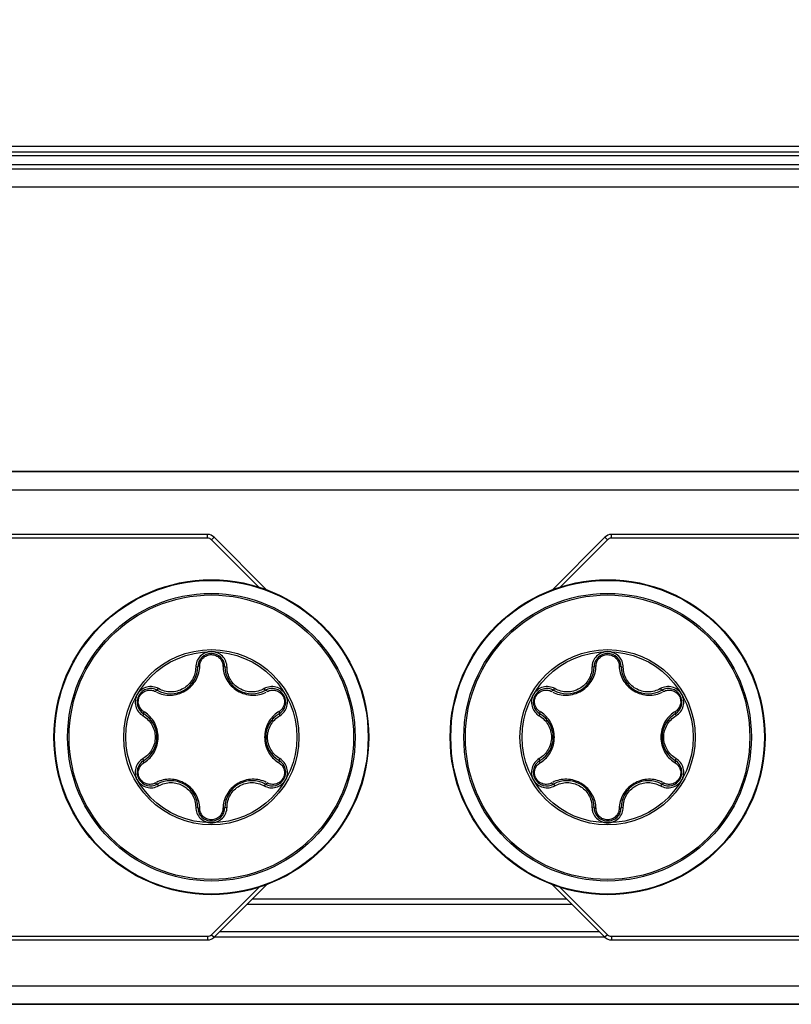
# Model space of a CAD drawing. Header units: inches. Extents: x 0 to 22, y 0 to 17.
# Tile 8 of 106: x 7.667 to 8.092, y 6.922 to 7.464. Entities that reach past the tile are written whole.
import ezdxf

# ---------------------------------------------------------------- set-up
doc = ezdxf.new("R2010")
doc.units = ezdxf.units.IN
doc.header["$LTSCALE"] = 1.21
doc.header["$MEASUREMENT"] = 0
doc.layers.get('0').update_dxf_attribs({"linetype": 'CONTINUOUS'})
doc.layers.add('02___PRT_ALL_AXES', color=7, linetype='CONTINUOUS')
doc.layers.add('LAYER_1', color=7, linetype='CONTINUOUS')
doc.styles.get("Standard").update_dxf_attribs({"font": 'txt', "width": 0.95})
doc.dimstyles.new('DIMSTYLE_1', dxfattribs={"dimtxt": 0.125, "dimasz": 0.1875, "dimexe": 0.125, "dimexo": 0.0625, "dimgap": 0.0625, "dimtad": 0, "dimtih": 1, "dimtoh": 1, "dimdec": 3, "dimzin": 4, "dimdsep": 46, "dimtxsty": 'STANDARD', "dimblk": '_FILLED', "dimblk1": '_FILLED', "dimblk2": '_FILLED', "dimcen": 0.09, "dimadec": 3, "dimazin": 1, "dimtp": 0.001, "dimtm": 0.001, "dimtfac": 1, "dimtdec": 3, "dimtofl": 0, "dimtmove": 0, "dimatfit": 3, "dimldrblk": '_FILLED', "dimfxl": 1, "dimtolj": 1, "dimtzin": 4, "dimarcsym": 0})

# ---------------------------------------------------------------- blocks, each defined once
blk = doc.blocks.new('_FILLED')
at = {"color": 0, "linetype": 'BYBLOCK'}
blk.add_solid([(0, 0), (-1, 0.1667), (-1, -0.1667)], dxfattribs=at)
blk = doc.blocks.new('*D6')
at = {"color": 2, "linetype": 'CONTINUOUS'}
for p, q in [((7.0868, 7.28642), (7.0868, 8.01892)), ((10.7738, 7.28642), (10.7738, 8.01892)), ((7.0868, 7.89392), (8.0928, 7.89392)), ((10.7738, 7.89392), (9.7678, 7.89392))]:
    blk.add_line(p, q, dxfattribs=at)
at = {"color": 2, "linetype": 'CONTINUOUS', "xscale": 0.1875, "yscale": 0.1875, "zscale": 0.1875, "rotation": 180}
blk.add_blockref('_FILLED', (7.0868, 7.89392), dxfattribs=at)
at = {"color": 2, "linetype": 'CONTINUOUS', "xscale": 0.1875, "yscale": 0.1875, "zscale": 0.1875}
blk.add_blockref('_FILLED', (10.7738, 7.89392), dxfattribs=at)
at = {"color": 2, "linetype": 'CONTINUOUS', "insert": (8.9303, 7.95642), "char_height": 0.125, "width": 1.55, "attachment_point": 2, "line_spacing_factor": 0.9}
blk.add_mtext('3.687{\\ftxt.shx;\\W1.000000;\\H0.125000; }[93.65]', dxfattribs=at)

msp = doc.modelspace()

# ---------------------------------------------------------------- linework, layer by layer
at = {"color": 7, "linetype": 'CONTINUOUS'}
for p, q in [((7.0898, 7.39392), (10.7708, 7.39392)), ((7.0868, 7.39092), (10.7738, 7.39092)), ((7.0918, 7.38892), (10.7688, 7.38892)), ((7.0868, 7.38392), (10.7738, 7.38392)), ((10.7638, 7.38142), (7.0968, 7.38142)), ((10.7488, 7.37142), (7.1118, 7.37142)), ((7.25707, 7.20503), (8.50654, 7.20503)), ((7.77073, 7.18042), (7.58874, 7.18042)), ((7.77073, 7.17842), (7.59251, 7.17842)), ((7.77073, 7.17842), (7.77073, 7.18042)), ((7.77285, 7.17754), (7.77427, 7.17895)), ((7.79906, 7.15133), (7.77285, 7.17754)), ((7.80357, 7.14965), (7.77427, 7.17895)), ((7.98934, 7.17895), (7.96003, 7.14965)), ((7.99075, 7.17754), (7.96455, 7.15133)), ((7.99075, 7.17754), (7.98934, 7.17895)), ((7.99288, 7.17842), (7.99288, 7.18042)), ((8.1748, 7.18042), (7.99288, 7.18042)), ((8.17104, 7.17842), (7.99288, 7.17842)), ((7.76532, 7.1076), (7.76419, 7.10741)), ((7.78028, 7.1076), (7.78142, 7.10741)), ((7.98332, 7.1076), (7.98219, 7.10741)), ((7.99828, 7.1076), (7.99942, 7.10741)), ((7.74305, 7.09474), (7.74378, 7.09563)), ((7.80256, 7.09474), (7.80183, 7.09563)), ((7.96105, 7.09474), (7.96178, 7.09563)), ((8.02056, 7.09474), (8.01983, 7.09563)), ((7.73557, 7.08178), (7.73516, 7.0807)), ((7.81004, 7.08178), (7.81045, 7.0807)), ((7.95357, 7.08178), (7.95316, 7.0807)), ((8.02804, 7.08178), (8.02845, 7.0807)), ((7.73557, 7.05606), (7.73516, 7.05713)), ((7.81004, 7.05606), (7.81045, 7.05713)), ((7.95357, 7.05606), (7.95316, 7.05713)), ((8.02804, 7.05606), (8.02845, 7.05713)), ((7.74305, 7.0431), (7.74378, 7.04221)), ((7.80256, 7.0431), (7.80183, 7.04221)), ((7.96105, 7.0431), (7.96178, 7.04221)), ((8.02056, 7.0431), (8.01983, 7.04221)), ((7.76532, 7.03024), (7.76419, 7.03043)), ((7.78028, 7.03024), (7.78142, 7.03043)), ((7.98332, 7.03024), (7.98219, 7.03043)), ((7.99828, 7.03024), (7.99942, 7.03043)), ((7.77285, 6.9603), (7.79906, 6.98651)), ((7.77427, 6.95888), (7.80357, 6.98819)), ((7.96003, 6.98819), (7.98934, 6.95888)), ((7.96455, 6.98651), (7.99075, 6.9603)), ((7.9713, 6.97692), (7.7923, 6.97692)), ((7.9683, 6.97992), (7.7953, 6.97992)), ((7.59255, 6.95942), (7.77073, 6.95942)), ((7.77073, 6.95942), (7.77073, 6.95742)), ((7.77285, 6.9603), (7.77427, 6.95888)), ((7.98934, 6.95892), (7.77427, 6.95892)), ((7.9863, 6.96192), (7.7773, 6.96192)), ((7.99075, 6.9603), (7.98934, 6.95888)), ((7.99288, 6.95942), (7.99288, 6.95742)), ((7.99288, 6.95942), (8.17106, 6.95942)), ((7.58874, 6.95742), (7.77073, 6.95742)), ((7.99288, 6.95742), (8.17486, 6.95742)), ((8.50537, 6.93203), (7.25824, 6.93203))]:
    msp.add_line(p, q, dxfattribs=at)
for centre, radius in [((7.7728, 7.06892), 0.08661), ((7.7728, 7.06892), 0.08627), ((7.9908, 7.06892), 0.08661), ((7.9908, 7.06892), 0.08627), ((7.7728, 7.06892), 0.07909), ((7.7728, 7.06892), 0.07825), ((7.9908, 7.06892), 0.07909), ((7.9908, 7.06892), 0.07825), ((7.7728, 7.06892), 0.04821), ((7.7728, 7.06892), 0.04705), ((7.9908, 7.06892), 0.04821), ((7.9908, 7.06892), 0.04705)]:
    msp.add_circle(centre, radius, dxfattribs=at)
for centre, radius, start, end in [((7.77073, 7.17542), 0.005, 45, 90), ((7.77073, 7.17542), 0.003, 45, 90), ((7.99288, 7.17542), 0.005, 90, 135), ((7.99288, 7.17542), 0.003, 90, 135), ((7.7728, 7.1075), 0.00748, 0.7228, 179.2772), ((7.9908, 7.1075), 0.00748, 0.7228, 179.2772), ((7.75036, 7.10778), 0.01496, 240.7228, 359.2772), ((7.79524, 7.10778), 0.01496, 180.7228, 299.2772), ((7.96836, 7.10778), 0.01496, 240.7228, 359.2772), ((8.01324, 7.10778), 0.01496, 180.7228, 299.2772), ((7.73939, 7.08821), 0.00748, 60.7228, 239.2772), ((7.80622, 7.08821), 0.00748, 300.7228, 119.2772), ((7.95739, 7.08821), 0.00748, 60.7228, 239.2772), ((8.02422, 7.08821), 0.00748, 300.7228, 119.2772), ((7.72793, 7.06892), 0.01496, 300.7228, 59.2772), ((7.72749, 7.06934), 0.01591, 56.9303, 59.1381), ((7.81768, 7.06892), 0.01496, 120.7228, 239.2772), ((7.81811, 7.06934), 0.01591, 120.8618, 123.0485), ((7.94593, 7.06892), 0.01496, 300.7228, 59.2772), ((7.94549, 7.06934), 0.01591, 56.9303, 59.1381), ((8.03568, 7.06892), 0.01496, 120.7228, 239.2772), ((8.03611, 7.06934), 0.01591, 120.8618, 123.0485), ((7.7728, 7.06892), 0.03122, 350.3515, 350.964), ((7.9908, 7.06892), 0.03122, 350.3515, 350.964), ((7.73939, 7.04963), 0.00748, 120.7228, 299.2772), ((7.80622, 7.04963), 0.00748, 240.7228, 59.2772), ((7.95739, 7.04963), 0.00748, 120.7228, 299.2772), ((8.02422, 7.04963), 0.00748, 240.7228, 59.2772), ((7.72749, 7.0685), 0.01591, 300.8618, 303.0485), ((7.81811, 7.0685), 0.01591, 236.9303, 239.1381), ((7.94549, 7.0685), 0.01591, 300.8618, 303.0485), ((8.03611, 7.0685), 0.01591, 236.9303, 239.1381), ((7.75036, 7.03005), 0.01496, 0.7228, 119.2772), ((7.79524, 7.03005), 0.01496, 60.7228, 179.2772), ((7.96836, 7.03005), 0.01496, 0.7228, 119.2772), ((8.01324, 7.03005), 0.01496, 60.7228, 179.2772), ((7.7728, 7.03034), 0.00748, 180.7228, 359.2772), ((7.9908, 7.03034), 0.00748, 180.7228, 359.2772), ((7.77073, 6.96242), 0.003, 270, 315), ((7.77073, 6.96242), 0.005, 270, 315), ((7.99288, 6.96242), 0.005, 225, 270), ((7.99288, 6.96242), 0.003, 225, 270)]:
    msp.add_arc(centre, radius, start, end, dxfattribs=at)
for points, knots in [([(7.7728, 7.11597), (7.77224, 7.11597), (7.77111, 7.11584), (7.76895, 7.11519), (7.76656, 7.11359), (7.76466, 7.11075), (7.7642, 7.10852), (7.76419, 7.10741)], [0, 0, 0, 0, 0.126288, 0.25253, 0.502936, 0.752036, 1, 1, 1, 1]), ([(7.78142, 7.10741), (7.78141, 7.10852), (7.78095, 7.11076), (7.77904, 7.1136), (7.77665, 7.11519), (7.7745, 7.11584), (7.77337, 7.11597), (7.7728, 7.11597)], [0, 0, 0, 0, 0.248053, 0.497276, 0.747644, 0.873803, 1, 1, 1, 1]), ([(7.9908, 7.11597), (7.99024, 7.11597), (7.98911, 7.11584), (7.98695, 7.11519), (7.98456, 7.11359), (7.98266, 7.11075), (7.9822, 7.10852), (7.98219, 7.10741)], [0, 0, 0, 0, 0.126288, 0.25253, 0.502936, 0.752036, 1, 1, 1, 1]), ([(7.99942, 7.10741), (7.99941, 7.10852), (7.99895, 7.11076), (7.99704, 7.1136), (7.99465, 7.11519), (7.9925, 7.11584), (7.99137, 7.11597), (7.9908, 7.11597)], [0, 0, 0, 0, 0.248053, 0.497276, 0.747644, 0.873803, 1, 1, 1, 1]), ([(7.76642, 7.10813), (7.76643, 7.1089), (7.76675, 7.11049), (7.76811, 7.11256), (7.77023, 7.11401), (7.77281, 7.11453), (7.77538, 7.114), (7.7775, 7.11255), (7.77886, 7.11049), (7.77918, 7.1089), (7.77919, 7.10813)], [0, 0, 0, 0, 0.118461, 0.241031, 0.368754, 0.500186, 0.631619, 0.759279, 0.881703, 1, 1, 1, 1]), ([(7.98442, 7.10813), (7.98443, 7.1089), (7.98475, 7.11049), (7.98611, 7.11256), (7.98823, 7.11401), (7.99081, 7.11453), (7.99338, 7.114), (7.9955, 7.11255), (7.99686, 7.11049), (7.99718, 7.1089), (7.99719, 7.10813)], [0, 0, 0, 0, 0.118461, 0.241031, 0.368754, 0.500186, 0.631619, 0.759279, 0.881703, 1, 1, 1, 1]), ([(7.74258, 7.09377), (7.74374, 7.09318), (7.74627, 7.09226), (7.75036, 7.09187), (7.75456, 7.09254), (7.75855, 7.0943), (7.76195, 7.097), (7.76448, 7.10039), (7.76603, 7.10417), (7.7664, 7.10682), (7.76642, 7.10813)], [0, 0, 0, 0, 0.118943, 0.241429, 0.36914, 0.501178, 0.632763, 0.759619, 0.881415, 1, 1, 1, 1]), ([(7.76419, 7.10741), (7.76417, 7.10624), (7.76385, 7.10388), (7.76247, 7.10058), (7.76029, 7.09773), (7.75744, 7.09554), (7.75411, 7.09416), (7.75055, 7.0937), (7.74701, 7.09416), (7.7448, 7.09505), (7.74378, 7.09563)], [0, 0, 0, 0, 0.124227, 0.248921, 0.374225, 0.499992, 0.625754, 0.75106, 0.875759, 1, 1, 1, 1]), ([(7.76642, 7.10813), (7.76627, 7.10812), (7.76601, 7.10809), (7.76561, 7.10798), (7.76533, 7.10776), (7.76532, 7.1076)], [0, 0, 0, 0, 0.331294, 0.621243, 1, 1, 1, 1]), ([(7.77919, 7.10813), (7.77933, 7.10812), (7.7796, 7.10809), (7.78, 7.10798), (7.78028, 7.10776), (7.78028, 7.1076)], [0, 0, 0, 0, 0.331295, 0.621244, 1, 1, 1, 1]), ([(7.77919, 7.10813), (7.77921, 7.10682), (7.77958, 7.10417), (7.78113, 7.10039), (7.78366, 7.097), (7.78706, 7.0943), (7.79104, 7.09254), (7.79525, 7.09187), (7.79933, 7.09226), (7.80186, 7.09318), (7.80303, 7.09377)], [0, 0, 0, 0, 0.118578, 0.240371, 0.367227, 0.498824, 0.63085, 0.75856, 0.881048, 1, 1, 1, 1]), ([(7.80183, 7.09563), (7.80081, 7.09505), (7.7986, 7.09416), (7.79506, 7.0937), (7.7915, 7.09416), (7.78817, 7.09554), (7.78532, 7.09773), (7.78314, 7.10058), (7.78176, 7.10388), (7.78143, 7.10624), (7.78142, 7.10741)], [0, 0, 0, 0, 0.124227, 0.248921, 0.374225, 0.499991, 0.625753, 0.75106, 0.875759, 1, 1, 1, 1]), ([(7.96058, 7.09377), (7.96174, 7.09318), (7.96427, 7.09226), (7.96836, 7.09187), (7.97256, 7.09254), (7.97655, 7.0943), (7.97995, 7.097), (7.98248, 7.10039), (7.98403, 7.10417), (7.9844, 7.10682), (7.98442, 7.10813)], [0, 0, 0, 0, 0.118943, 0.241429, 0.36914, 0.501178, 0.632763, 0.759619, 0.881415, 1, 1, 1, 1]), ([(7.98219, 7.10741), (7.98217, 7.10624), (7.98185, 7.10388), (7.98047, 7.10058), (7.97829, 7.09773), (7.97544, 7.09554), (7.97211, 7.09416), (7.96855, 7.0937), (7.96501, 7.09416), (7.9628, 7.09505), (7.96178, 7.09563)], [0, 0, 0, 0, 0.124227, 0.248921, 0.374225, 0.499992, 0.625754, 0.75106, 0.875759, 1, 1, 1, 1]), ([(7.98442, 7.10813), (7.98427, 7.10812), (7.98401, 7.10809), (7.98361, 7.10798), (7.98333, 7.10776), (7.98332, 7.1076)], [0, 0, 0, 0, 0.331294, 0.621243, 1, 1, 1, 1]), ([(7.99719, 7.10813), (7.99733, 7.10812), (7.9976, 7.10809), (7.998, 7.10798), (7.99828, 7.10776), (7.99828, 7.1076)], [0, 0, 0, 0, 0.331295, 0.621244, 1, 1, 1, 1]), ([(7.99719, 7.10813), (7.99721, 7.10682), (7.99758, 7.10417), (7.99913, 7.10039), (8.00166, 7.097), (8.00506, 7.0943), (8.00904, 7.09254), (8.01325, 7.09187), (8.01733, 7.09226), (8.01986, 7.09318), (8.02103, 7.09377)], [0, 0, 0, 0, 0.118578, 0.240371, 0.367227, 0.498824, 0.63085, 0.75856, 0.881048, 1, 1, 1, 1]), ([(8.01983, 7.09563), (8.01881, 7.09505), (8.0166, 7.09416), (8.01306, 7.0937), (8.0095, 7.09416), (8.00617, 7.09554), (8.00332, 7.09773), (8.00114, 7.10058), (7.99976, 7.10388), (7.99943, 7.10624), (7.99942, 7.10741)], [0, 0, 0, 0, 0.124227, 0.248921, 0.374225, 0.499991, 0.625753, 0.75106, 0.875759, 1, 1, 1, 1]), ([(7.74378, 7.09563), (7.74281, 7.09617), (7.74064, 7.09689), (7.73723, 7.09666), (7.73466, 7.09539), (7.73301, 7.09385), (7.73234, 7.09293), (7.73206, 7.09244)], [0, 0, 0, 0, 0.248051, 0.497275, 0.747644, 0.873803, 1, 1, 1, 1]), ([(7.73565, 7.08299), (7.73499, 7.08339), (7.73377, 7.08447), (7.73267, 7.08668), (7.73247, 7.08924), (7.7333, 7.09173), (7.73505, 7.09369), (7.73736, 7.0948), (7.73983, 7.09494), (7.74136, 7.09443), (7.74204, 7.09406)], [0, 0, 0, 0, 0.118461, 0.241031, 0.368754, 0.500186, 0.631619, 0.759279, 0.881703, 1, 1, 1, 1]), ([(7.74204, 7.09406), (7.74212, 7.09418), (7.74228, 7.09439), (7.74257, 7.09468), (7.74291, 7.09481), (7.74305, 7.09474)], [0, 0, 0, 0, 0.331295, 0.621244, 1, 1, 1, 1]), ([(7.81355, 7.09244), (7.81327, 7.09293), (7.81259, 7.09385), (7.81095, 7.09539), (7.80837, 7.09666), (7.80496, 7.09689), (7.8028, 7.09617), (7.80183, 7.09563)], [0, 0, 0, 0, 0.126287, 0.25253, 0.502936, 0.752036, 1, 1, 1, 1]), ([(7.80357, 7.09406), (7.80349, 7.09418), (7.80333, 7.09439), (7.80304, 7.09468), (7.8027, 7.09481), (7.80256, 7.09474)], [0, 0, 0, 0, 0.331294, 0.621243, 1, 1, 1, 1]), ([(7.80357, 7.09406), (7.80424, 7.09443), (7.80578, 7.09495), (7.80825, 7.0948), (7.81057, 7.09369), (7.81231, 7.09172), (7.81314, 7.08923), (7.81294, 7.08667), (7.81183, 7.08446), (7.81062, 7.08339), (7.80995, 7.08299)], [0, 0, 0, 0, 0.118461, 0.24103, 0.368753, 0.500186, 0.631618, 0.759278, 0.881703, 1, 1, 1, 1]), ([(7.96178, 7.09563), (7.96081, 7.09617), (7.95864, 7.09689), (7.95523, 7.09666), (7.95266, 7.09539), (7.95101, 7.09385), (7.95034, 7.09293), (7.95006, 7.09244)], [0, 0, 0, 0, 0.248051, 0.497275, 0.747644, 0.873803, 1, 1, 1, 1]), ([(7.95365, 7.08299), (7.95299, 7.08339), (7.95177, 7.08447), (7.95067, 7.08668), (7.95047, 7.08924), (7.9513, 7.09173), (7.95305, 7.09369), (7.95536, 7.0948), (7.95783, 7.09494), (7.95936, 7.09443), (7.96004, 7.09406)], [0, 0, 0, 0, 0.118461, 0.241031, 0.368754, 0.500186, 0.631619, 0.759279, 0.881703, 1, 1, 1, 1]), ([(7.96004, 7.09406), (7.96012, 7.09418), (7.96028, 7.09439), (7.96057, 7.09468), (7.96091, 7.09481), (7.96105, 7.09474)], [0, 0, 0, 0, 0.331295, 0.621244, 1, 1, 1, 1]), ([(8.03155, 7.09244), (8.03127, 7.09293), (8.03059, 7.09385), (8.02895, 7.09539), (8.02637, 7.09666), (8.02296, 7.09689), (8.0208, 7.09617), (8.01983, 7.09563)], [0, 0, 0, 0, 0.126287, 0.25253, 0.502936, 0.752036, 1, 1, 1, 1]), ([(8.02157, 7.09406), (8.02149, 7.09418), (8.02133, 7.09439), (8.02104, 7.09468), (8.0207, 7.09481), (8.02056, 7.09474)], [0, 0, 0, 0, 0.331294, 0.621243, 1, 1, 1, 1]), ([(8.02157, 7.09406), (8.02224, 7.09443), (8.02378, 7.09495), (8.02625, 7.0948), (8.02857, 7.09369), (8.03031, 7.09172), (8.03114, 7.08923), (8.03094, 7.08667), (8.02983, 7.08446), (8.02862, 7.08339), (8.02795, 7.08299)], [0, 0, 0, 0, 0.118461, 0.24103, 0.368753, 0.500186, 0.631618, 0.759278, 0.881703, 1, 1, 1, 1]), ([(7.73206, 7.09244), (7.73178, 7.09195), (7.73132, 7.09091), (7.73081, 7.08872), (7.73099, 7.08585), (7.7325, 7.08278), (7.73421, 7.08127), (7.73516, 7.0807)], [0, 0, 0, 0, 0.126287, 0.25253, 0.502936, 0.752036, 1, 1, 1, 1]), ([(7.81045, 7.0807), (7.8114, 7.08127), (7.81311, 7.08279), (7.81461, 7.08585), (7.8148, 7.08872), (7.81429, 7.09092), (7.81383, 7.09196), (7.81355, 7.09244)], [0, 0, 0, 0, 0.24805, 0.497274, 0.747643, 0.873802, 1, 1, 1, 1]), ([(7.95006, 7.09244), (7.94978, 7.09195), (7.94932, 7.09091), (7.94881, 7.08872), (7.94899, 7.08585), (7.9505, 7.08278), (7.95221, 7.08127), (7.95316, 7.0807)], [0, 0, 0, 0, 0.126287, 0.25253, 0.502936, 0.752036, 1, 1, 1, 1]), ([(8.02845, 7.0807), (8.0294, 7.08127), (8.03111, 7.08279), (8.03261, 7.08585), (8.0328, 7.08872), (8.03229, 7.09092), (8.03183, 7.09196), (8.03155, 7.09244)], [0, 0, 0, 0, 0.24805, 0.497274, 0.747643, 0.873802, 1, 1, 1, 1]), ([(7.73516, 7.0807), (7.73617, 7.0801), (7.73805, 7.07864), (7.74022, 7.0758), (7.74159, 7.07249), (7.74191, 7.07011), (7.74191, 7.06892)], [0, 0, 0, 0, 0.248457, 0.497849, 0.748462, 1, 1, 1, 1]), ([(7.73565, 7.08299), (7.73559, 7.08287), (7.73548, 7.08262), (7.73538, 7.08222), (7.73543, 7.08186), (7.73557, 7.08178)], [0, 0, 0, 0, 0.331294, 0.621243, 1, 1, 1, 1]), ([(7.74351, 7.06892), (7.74351, 7.07034), (7.74316, 7.07315), (7.74162, 7.07702), (7.73927, 7.08027), (7.73725, 7.08197), (7.73617, 7.08267)], [0, 0, 0, 0, 0.26337, 0.518008, 0.762469, 1, 1, 1, 1]), ([(7.80944, 7.08267), (7.80836, 7.08197), (7.80634, 7.08028), (7.80399, 7.07702), (7.80245, 7.07315), (7.8021, 7.07034), (7.8021, 7.06892)], [0, 0, 0, 0, 0.237584, 0.48203, 0.736651, 1, 1, 1, 1]), ([(7.8037, 7.06892), (7.8037, 7.07011), (7.80401, 7.07249), (7.80539, 7.0758), (7.80756, 7.07864), (7.80944, 7.0801), (7.81045, 7.0807)], [0, 0, 0, 0, 0.251517, 0.502132, 0.751525, 1, 1, 1, 1]), ([(7.80995, 7.08299), (7.81002, 7.08287), (7.81013, 7.08262), (7.81023, 7.08222), (7.81018, 7.08186), (7.81004, 7.08178)], [0, 0, 0, 0, 0.331295, 0.621244, 1, 1, 1, 1]), ([(7.95316, 7.0807), (7.95417, 7.0801), (7.95605, 7.07864), (7.95822, 7.0758), (7.95959, 7.07249), (7.95991, 7.07011), (7.95991, 7.06892)], [0, 0, 0, 0, 0.248457, 0.497849, 0.748462, 1, 1, 1, 1]), ([(7.95365, 7.08299), (7.95359, 7.08287), (7.95348, 7.08262), (7.95338, 7.08222), (7.95343, 7.08186), (7.95357, 7.08178)], [0, 0, 0, 0, 0.331294, 0.621243, 1, 1, 1, 1]), ([(7.96151, 7.06892), (7.96151, 7.07034), (7.96116, 7.07315), (7.95962, 7.07702), (7.95727, 7.08027), (7.95525, 7.08197), (7.95417, 7.08267)], [0, 0, 0, 0, 0.26337, 0.518008, 0.762469, 1, 1, 1, 1]), ([(8.02744, 7.08267), (8.02636, 7.08197), (8.02434, 7.08028), (8.02199, 7.07702), (8.02045, 7.07315), (8.0201, 7.07034), (8.0201, 7.06892)], [0, 0, 0, 0, 0.237584, 0.48203, 0.736651, 1, 1, 1, 1]), ([(8.0217, 7.06892), (8.0217, 7.07011), (8.02201, 7.07249), (8.02339, 7.0758), (8.02556, 7.07864), (8.02744, 7.0801), (8.02845, 7.0807)], [0, 0, 0, 0, 0.251517, 0.502132, 0.751525, 1, 1, 1, 1]), ([(8.02795, 7.08299), (8.02802, 7.08287), (8.02813, 7.08262), (8.02823, 7.08222), (8.02818, 7.08186), (8.02804, 7.08178)], [0, 0, 0, 0, 0.331295, 0.621244, 1, 1, 1, 1]), ([(7.74191, 7.06892), (7.74191, 7.06773), (7.74159, 7.06535), (7.74022, 7.06204), (7.73805, 7.0592), (7.73617, 7.05773), (7.73516, 7.05713)], [0, 0, 0, 0, 0.251517, 0.502132, 0.751525, 1, 1, 1, 1]), ([(7.73617, 7.05517), (7.73724, 7.05587), (7.73926, 7.05756), (7.74162, 7.06082), (7.74316, 7.06468), (7.74351, 7.0675), (7.74351, 7.06892)], [0, 0, 0, 0, 0.237584, 0.48203, 0.736651, 1, 1, 1, 1]), ([(7.8021, 7.06892), (7.8021, 7.0675), (7.80245, 7.06469), (7.80398, 7.06082), (7.80634, 7.05756), (7.80836, 7.05587), (7.80943, 7.05517)], [0, 0, 0, 0, 0.26337, 0.518008, 0.762469, 1, 1, 1, 1]), ([(7.81045, 7.05713), (7.80944, 7.05773), (7.80756, 7.0592), (7.80539, 7.06204), (7.80401, 7.06535), (7.8037, 7.06773), (7.8037, 7.06892)], [0, 0, 0, 0, 0.248457, 0.497849, 0.748462, 1, 1, 1, 1]), ([(7.95991, 7.06892), (7.95991, 7.06773), (7.95959, 7.06535), (7.95822, 7.06204), (7.95605, 7.0592), (7.95417, 7.05773), (7.95316, 7.05713)], [0, 0, 0, 0, 0.251517, 0.502132, 0.751525, 1, 1, 1, 1]), ([(7.95417, 7.05517), (7.95524, 7.05587), (7.95726, 7.05756), (7.95962, 7.06082), (7.96116, 7.06468), (7.96151, 7.0675), (7.96151, 7.06892)], [0, 0, 0, 0, 0.237584, 0.48203, 0.736651, 1, 1, 1, 1]), ([(8.0201, 7.06892), (8.0201, 7.0675), (8.02045, 7.06469), (8.02198, 7.06082), (8.02434, 7.05756), (8.02636, 7.05587), (8.02743, 7.05517)], [0, 0, 0, 0, 0.26337, 0.518008, 0.762469, 1, 1, 1, 1]), ([(8.02845, 7.05713), (8.02744, 7.05773), (8.02556, 7.0592), (8.02339, 7.06204), (8.02201, 7.06535), (8.0217, 7.06773), (8.0217, 7.06892)], [0, 0, 0, 0, 0.248457, 0.497849, 0.748462, 1, 1, 1, 1]), ([(7.73516, 7.05713), (7.73421, 7.05657), (7.7325, 7.05505), (7.73099, 7.05198), (7.73081, 7.04912), (7.73132, 7.04692), (7.73178, 7.04588), (7.73206, 7.04539)], [0, 0, 0, 0, 0.24805, 0.497274, 0.747643, 0.873802, 1, 1, 1, 1]), ([(7.73565, 7.05485), (7.73559, 7.05497), (7.73548, 7.05522), (7.73538, 7.05562), (7.73543, 7.05598), (7.73557, 7.05606)], [0, 0, 0, 0, 0.331295, 0.621244, 1, 1, 1, 1]), ([(7.80995, 7.05485), (7.81002, 7.05497), (7.81013, 7.05522), (7.81023, 7.05562), (7.81018, 7.05598), (7.81004, 7.05606)], [0, 0, 0, 0, 0.331294, 0.621243, 1, 1, 1, 1]), ([(7.81355, 7.0454), (7.81383, 7.04589), (7.81429, 7.04692), (7.8148, 7.04912), (7.81461, 7.05199), (7.81311, 7.05505), (7.8114, 7.05657), (7.81045, 7.05713)], [0, 0, 0, 0, 0.126287, 0.25253, 0.502936, 0.752036, 1, 1, 1, 1]), ([(7.95316, 7.05713), (7.95221, 7.05657), (7.9505, 7.05505), (7.94899, 7.05198), (7.94881, 7.04912), (7.94932, 7.04692), (7.94978, 7.04588), (7.95006, 7.04539)], [0, 0, 0, 0, 0.24805, 0.497274, 0.747643, 0.873802, 1, 1, 1, 1]), ([(7.95365, 7.05485), (7.95359, 7.05497), (7.95348, 7.05522), (7.95338, 7.05562), (7.95343, 7.05598), (7.95357, 7.05606)], [0, 0, 0, 0, 0.331295, 0.621244, 1, 1, 1, 1]), ([(8.02795, 7.05485), (8.02802, 7.05497), (8.02813, 7.05522), (8.02823, 7.05562), (8.02818, 7.05598), (8.02804, 7.05606)], [0, 0, 0, 0, 0.331294, 0.621243, 1, 1, 1, 1]), ([(8.03155, 7.0454), (8.03183, 7.04589), (8.03229, 7.04692), (8.0328, 7.04912), (8.03261, 7.05199), (8.03111, 7.05505), (8.0294, 7.05657), (8.02845, 7.05713)], [0, 0, 0, 0, 0.126287, 0.25253, 0.502936, 0.752036, 1, 1, 1, 1]), ([(7.74204, 7.04378), (7.74136, 7.0434), (7.73982, 7.04289), (7.73736, 7.04304), (7.73504, 7.04415), (7.7333, 7.04612), (7.73247, 7.04861), (7.73267, 7.05117), (7.73378, 7.05337), (7.73499, 7.05445), (7.73565, 7.05485)], [0, 0, 0, 0, 0.118461, 0.24103, 0.368753, 0.500186, 0.631618, 0.759278, 0.881703, 1, 1, 1, 1]), ([(7.80995, 7.05485), (7.81062, 7.05445), (7.81183, 7.05337), (7.81294, 7.05116), (7.81314, 7.0486), (7.8123, 7.04611), (7.81056, 7.04414), (7.80825, 7.04304), (7.80578, 7.04289), (7.80424, 7.0434), (7.80357, 7.04378)], [0, 0, 0, 0, 0.118461, 0.241031, 0.368754, 0.500186, 0.631619, 0.759279, 0.881703, 1, 1, 1, 1]), ([(7.96004, 7.04378), (7.95936, 7.0434), (7.95782, 7.04289), (7.95536, 7.04304), (7.95304, 7.04415), (7.9513, 7.04612), (7.95047, 7.04861), (7.95067, 7.05117), (7.95178, 7.05337), (7.95299, 7.05445), (7.95365, 7.05485)], [0, 0, 0, 0, 0.118461, 0.24103, 0.368753, 0.500186, 0.631618, 0.759278, 0.881703, 1, 1, 1, 1]), ([(8.02795, 7.05485), (8.02862, 7.05445), (8.02983, 7.05337), (8.03094, 7.05116), (8.03114, 7.0486), (8.0303, 7.04611), (8.02856, 7.04414), (8.02625, 7.04304), (8.02378, 7.04289), (8.02224, 7.0434), (8.02157, 7.04378)], [0, 0, 0, 0, 0.118461, 0.241031, 0.368754, 0.500186, 0.631619, 0.759279, 0.881703, 1, 1, 1, 1]), ([(7.73206, 7.04539), (7.73234, 7.04491), (7.73301, 7.04399), (7.73466, 7.04245), (7.73724, 7.04118), (7.74064, 7.04095), (7.74281, 7.04167), (7.74378, 7.04221)], [0, 0, 0, 0, 0.126287, 0.25253, 0.502936, 0.752036, 1, 1, 1, 1]), ([(7.76642, 7.02971), (7.7664, 7.03101), (7.76603, 7.03367), (7.76448, 7.03745), (7.76195, 7.04083), (7.75855, 7.04354), (7.75456, 7.0453), (7.75036, 7.04597), (7.74628, 7.04558), (7.74375, 7.04466), (7.74258, 7.04407)], [0, 0, 0, 0, 0.118578, 0.240371, 0.367227, 0.498824, 0.63085, 0.75856, 0.881048, 1, 1, 1, 1]), ([(7.80303, 7.04407), (7.80186, 7.04466), (7.79933, 7.04558), (7.79525, 7.04597), (7.79105, 7.0453), (7.78706, 7.04354), (7.78366, 7.04084), (7.78113, 7.03745), (7.77958, 7.03367), (7.77921, 7.03101), (7.77919, 7.02971)], [0, 0, 0, 0, 0.118943, 0.241429, 0.36914, 0.501178, 0.632763, 0.759619, 0.881415, 1, 1, 1, 1]), ([(7.80183, 7.04221), (7.8028, 7.04167), (7.80497, 7.04095), (7.80838, 7.04118), (7.81095, 7.04245), (7.8126, 7.04399), (7.81327, 7.04491), (7.81355, 7.0454)], [0, 0, 0, 0, 0.248051, 0.497275, 0.747644, 0.873803, 1, 1, 1, 1]), ([(7.95006, 7.04539), (7.95034, 7.04491), (7.95101, 7.04399), (7.95266, 7.04245), (7.95524, 7.04118), (7.95864, 7.04095), (7.96081, 7.04167), (7.96178, 7.04221)], [0, 0, 0, 0, 0.126287, 0.25253, 0.502936, 0.752036, 1, 1, 1, 1]), ([(7.98442, 7.02971), (7.9844, 7.03101), (7.98403, 7.03367), (7.98248, 7.03745), (7.97995, 7.04083), (7.97655, 7.04354), (7.97256, 7.0453), (7.96836, 7.04597), (7.96428, 7.04558), (7.96175, 7.04466), (7.96058, 7.04407)], [0, 0, 0, 0, 0.118578, 0.240371, 0.367227, 0.498824, 0.63085, 0.75856, 0.881048, 1, 1, 1, 1]), ([(8.02103, 7.04407), (8.01986, 7.04466), (8.01733, 7.04558), (8.01325, 7.04597), (8.00905, 7.0453), (8.00506, 7.04354), (8.00166, 7.04084), (7.99913, 7.03745), (7.99758, 7.03367), (7.99721, 7.03101), (7.99719, 7.02971)], [0, 0, 0, 0, 0.118943, 0.241429, 0.36914, 0.501178, 0.632763, 0.759619, 0.881415, 1, 1, 1, 1]), ([(8.01983, 7.04221), (8.0208, 7.04167), (8.02297, 7.04095), (8.02638, 7.04118), (8.02895, 7.04245), (8.0306, 7.04399), (8.03127, 7.04491), (8.03155, 7.0454)], [0, 0, 0, 0, 0.248051, 0.497275, 0.747644, 0.873803, 1, 1, 1, 1]), ([(7.74204, 7.04378), (7.74212, 7.04366), (7.74228, 7.04344), (7.74257, 7.04316), (7.74291, 7.04302), (7.74305, 7.0431)], [0, 0, 0, 0, 0.331294, 0.621243, 1, 1, 1, 1]), ([(7.74378, 7.04221), (7.7448, 7.04279), (7.74701, 7.04368), (7.75055, 7.04414), (7.75411, 7.04368), (7.75744, 7.0423), (7.76029, 7.04011), (7.76247, 7.03726), (7.76385, 7.03396), (7.76417, 7.0316), (7.76419, 7.03043)], [0, 0, 0, 0, 0.124227, 0.248921, 0.374225, 0.499991, 0.625753, 0.75106, 0.875759, 1, 1, 1, 1]), ([(7.78142, 7.03043), (7.78143, 7.0316), (7.78176, 7.03396), (7.78314, 7.03726), (7.78532, 7.04011), (7.78817, 7.0423), (7.7915, 7.04368), (7.79506, 7.04414), (7.7986, 7.04368), (7.80081, 7.04279), (7.80183, 7.04221)], [0, 0, 0, 0, 0.124227, 0.248921, 0.374225, 0.499992, 0.625754, 0.75106, 0.875759, 1, 1, 1, 1]), ([(7.80357, 7.04378), (7.80349, 7.04366), (7.80333, 7.04344), (7.80304, 7.04316), (7.8027, 7.04302), (7.80256, 7.0431)], [0, 0, 0, 0, 0.331295, 0.621244, 1, 1, 1, 1]), ([(7.96004, 7.04378), (7.96012, 7.04366), (7.96028, 7.04344), (7.96057, 7.04316), (7.96091, 7.04302), (7.96105, 7.0431)], [0, 0, 0, 0, 0.331294, 0.621243, 1, 1, 1, 1]), ([(7.96178, 7.04221), (7.9628, 7.04279), (7.96501, 7.04368), (7.96855, 7.04414), (7.97211, 7.04368), (7.97544, 7.0423), (7.97829, 7.04011), (7.98047, 7.03726), (7.98185, 7.03396), (7.98217, 7.0316), (7.98219, 7.03043)], [0, 0, 0, 0, 0.124227, 0.248921, 0.374225, 0.499991, 0.625753, 0.75106, 0.875759, 1, 1, 1, 1]), ([(7.99942, 7.03043), (7.99943, 7.0316), (7.99976, 7.03396), (8.00114, 7.03726), (8.00332, 7.04011), (8.00617, 7.0423), (8.0095, 7.04368), (8.01306, 7.04414), (8.0166, 7.04368), (8.01881, 7.04279), (8.01983, 7.04221)], [0, 0, 0, 0, 0.124227, 0.248921, 0.374225, 0.499992, 0.625754, 0.75106, 0.875759, 1, 1, 1, 1]), ([(8.02157, 7.04378), (8.02149, 7.04366), (8.02133, 7.04344), (8.02104, 7.04316), (8.0207, 7.04302), (8.02056, 7.0431)], [0, 0, 0, 0, 0.331295, 0.621244, 1, 1, 1, 1]), ([(7.76419, 7.03043), (7.7642, 7.02932), (7.76466, 7.02708), (7.76657, 7.02424), (7.76895, 7.02265), (7.77111, 7.02199), (7.77224, 7.02187), (7.77281, 7.02187)], [0, 0, 0, 0, 0.248053, 0.497276, 0.747644, 0.873803, 1, 1, 1, 1]), ([(7.76642, 7.02971), (7.76627, 7.02971), (7.76601, 7.02975), (7.76561, 7.02986), (7.76533, 7.03008), (7.76532, 7.03024)], [0, 0, 0, 0, 0.331295, 0.621244, 1, 1, 1, 1]), ([(7.77919, 7.02971), (7.77918, 7.02893), (7.77885, 7.02734), (7.77749, 7.02528), (7.77538, 7.02383), (7.7728, 7.02331), (7.77023, 7.02383), (7.76811, 7.02528), (7.76675, 7.02735), (7.76643, 7.02893), (7.76642, 7.02971)], [0, 0, 0, 0, 0.118461, 0.241031, 0.368754, 0.500186, 0.631619, 0.759279, 0.881703, 1, 1, 1, 1]), ([(7.77281, 7.02187), (7.77337, 7.02187), (7.7745, 7.02199), (7.77666, 7.02265), (7.77905, 7.02425), (7.78095, 7.02708), (7.78141, 7.02932), (7.78142, 7.03043)], [0, 0, 0, 0, 0.126288, 0.25253, 0.502936, 0.752036, 1, 1, 1, 1]), ([(7.77919, 7.02971), (7.77933, 7.02971), (7.7796, 7.02975), (7.78, 7.02986), (7.78028, 7.03008), (7.78028, 7.03024)], [0, 0, 0, 0, 0.331294, 0.621243, 1, 1, 1, 1]), ([(7.98219, 7.03043), (7.9822, 7.02932), (7.98266, 7.02708), (7.98457, 7.02424), (7.98695, 7.02265), (7.98911, 7.02199), (7.99024, 7.02187), (7.99081, 7.02187)], [0, 0, 0, 0, 0.248053, 0.497276, 0.747644, 0.873803, 1, 1, 1, 1]), ([(7.98442, 7.02971), (7.98427, 7.02971), (7.98401, 7.02975), (7.98361, 7.02986), (7.98333, 7.03008), (7.98332, 7.03024)], [0, 0, 0, 0, 0.331295, 0.621244, 1, 1, 1, 1]), ([(7.99719, 7.02971), (7.99718, 7.02893), (7.99685, 7.02734), (7.99549, 7.02528), (7.99338, 7.02383), (7.9908, 7.02331), (7.98823, 7.02383), (7.98611, 7.02528), (7.98475, 7.02735), (7.98443, 7.02893), (7.98442, 7.02971)], [0, 0, 0, 0, 0.118461, 0.241031, 0.368754, 0.500186, 0.631619, 0.759279, 0.881703, 1, 1, 1, 1]), ([(7.99081, 7.02187), (7.99137, 7.02187), (7.9925, 7.02199), (7.99466, 7.02265), (7.99705, 7.02425), (7.99895, 7.02708), (7.99941, 7.02932), (7.99942, 7.03043)], [0, 0, 0, 0, 0.126288, 0.25253, 0.502936, 0.752036, 1, 1, 1, 1]), ([(7.99719, 7.02971), (7.99733, 7.02971), (7.9976, 7.02975), (7.998, 7.02986), (7.99828, 7.03008), (7.99828, 7.03024)], [0, 0, 0, 0, 0.331294, 0.621243, 1, 1, 1, 1])]:
    msp.add_open_spline(points, degree=3, knots=knots, dxfattribs=at)
at = {"layer": '02___PRT_ALL_AXES', "color": 7, "linetype": 'CONTINUOUS'}
for p, q in [((8.50654, 7.21503), (7.25707, 7.21503)), ((7.25824, 6.92203), (8.50537, 6.92203))]:
    msp.add_line(p, q, dxfattribs=at)
at = {"layer": 'LAYER_1', "color": 7, "linetype": 'CONTINUOUS'}
for p, q in [((10.7488, 7.37142), (7.1118, 7.37142)), ((7.25707, 7.21503), (8.50654, 7.21503)), ((8.50536, 6.92202), (7.25824, 6.92202))]:
    msp.add_line(p, q, dxfattribs=at)

# ---------------------------------------------------------------- dimensions: what is measured, and where the dimension line sits
at = {"color": 2, "linetype": 'CONTINUOUS'}
dim = msp.add_linear_dim(base=(10.7738, 7.89392), p1=(7.0868, 7.22392), p2=(10.7738, 7.22392), dimstyle='DIMSTYLE_1', dxfattribs=at)
dim.commit()
dim.dimension.update_dxf_attribs({"geometry": '*D6', "text_midpoint": (8.9303, 7.89392), "dimtype": 160})

doc.saveas('drawing.dxf')
